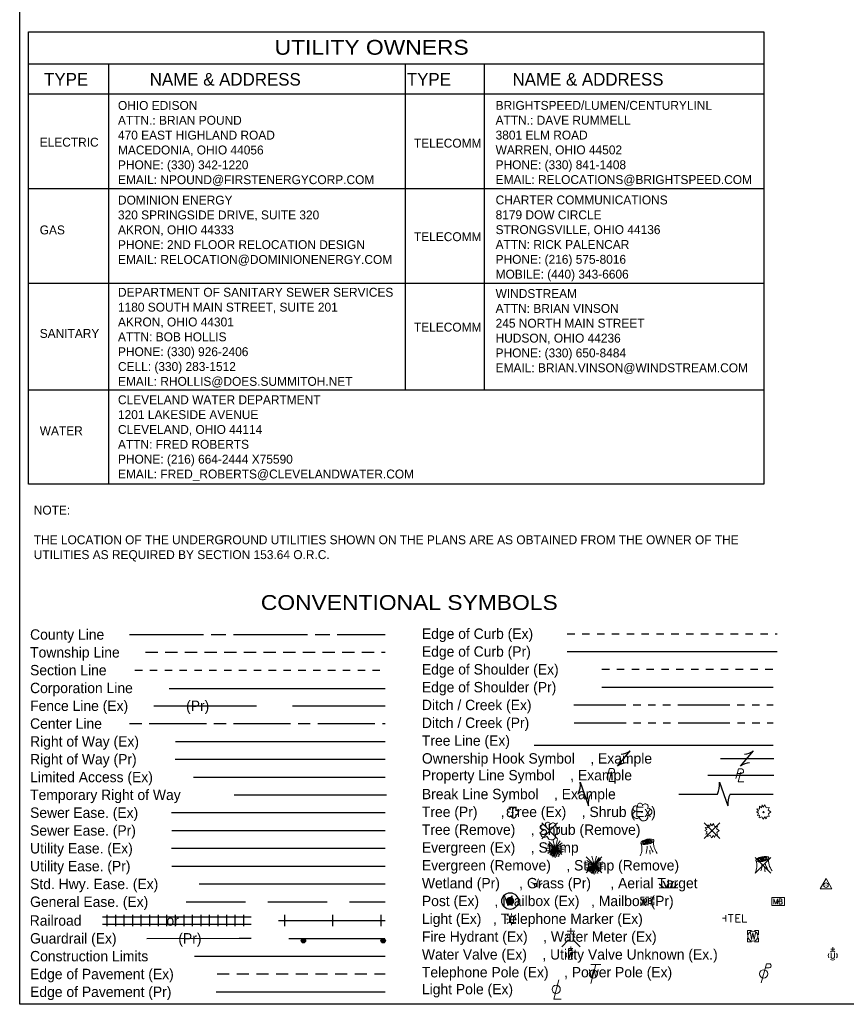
# Model space of a CAD drawing. Header units: feet. Extents: x 2097019.2 to 2097066.3, y 654112 to 654133.
# Tile 1 of 3: x 2097028.3 to 2097039.4, y 654112 to 654125.3. Entities that reach past the tile are written whole.
import ezdxf
from ezdxf.enums import TextEntityAlignment as Align

# ---------------------------------------------------------------- set-up
doc = ezdxf.new("R2010")
doc.units = ezdxf.units.FT
doc.header["$MEASUREMENT"] = 0
for name, pattern in [('CL', [2, 0.3, -0.15, 1.4, -0.15]), ('corp', [0]), ('county', [1.4, 1, -0.1, 0.2, -0.1]), ('esmtgenex', [1.1, 0.8, -0.3]), ('esmtmppr', [0]), ('grltpr', [0]), ('grrtex', [0]), ('OhDOT_USTN1', [0.055, 0.014, -0.041]), ('OhDOT_USTN2', [0.11, 0.069, -0.041]), ('OhDOT_USTN3', [0.22, 0.165, -0.055]), ('OhDOT_USTN5', [0.11, 0.055, -0.055]), ('rowpr', [0]), ('stream', [1.4, 0.7, -0.1, 0.1, -0.1, 0.1, -0.1, 0.1, -0.1])]:
    doc.linetypes.add(name, pattern=pattern)
doc.layers.add('0_View_Frame_Border', color=251, linetype='Continuous', plot=False)
for name, color, linetype in [('DR_P_Ditch', 133, 'stream'), ('DR_X_Ditch', 133, 'stream'), ('DV_X_Corp_Line', 7, 'corp'), ('DV_X_County_Line', 4, 'county'), ('DV_X_Property_Line', 7, 'Continuous'), ('DV_X_Section_VMS_Line', 6, 'OhDOT_USTN2'), ('DV_X_Township_Line', 3, 'OhDOT_USTN3'), ('GE_X_CL', 7, 'CL'), ('LT_X_Poles', 2, 'Continuous'), ('PV_P_Curb', 120, 'Continuous'), ('PV_P_EOP', 7, 'Continuous'), ('PV_P_Shoulder', 30, 'Continuous'), ('PV_X_Curb', 120, 'OhDOT_USTN1'), ('PV_X_EOP', 7, 'OhDOT_USTN3'), ('PV_X_Shoulder', 30, 'OhDOT_USTN5'), ('RD_P_Cells', 7, 'Continuous'), ('RD_P_Fence', 230, 'fencepr'), ('RD_P_GR_Lt', 95, 'grltpr'), ('RD_P_RR_1', 6, 'rr'), ('RD_P_RR_2', 6, 'rr2'), ('RD_X_Cells', 7, 'Continuous'), ('RD_X_Fence', 230, 'fenceex'), ('RD_X_GR_Rt', 95, 'grrtex'), ('RW_P_Const_Limits', 120, 'constlimit'), ('RW_P_Esmt_SW', 203, 'esmtswpr'), ('RW_P_Esmt_TMP', 203, 'esmtmppr'), ('RW_P_Esmt_U', 203, 'esmtupr'), ('RW_P_Fee_RW', 203, 'rowpr'), ('RW_X_Esmt_General', 6, 'esmtgenex'), ('RW_X_Esmt_LA', 6, 'esmtlaex'), ('RW_X_Esmt_SH', 6, 'esmtshex'), ('RW_X_Esmt_SW', 6, 'esmtswex'), ('RW_X_Esmt_U', 6, 'esmtuex'), ('RW_X_Fee_RW', 6, 'rwex'), ('SH_Data', 7, 'Continuous'), ('SH_Text', 7, 'Continuous'), ('SV_P_Aerial_Targets', 2, 'Continuous'), ('UT_X_Electric_Cells', 1, 'Continuous'), ('UT_X_Telecom_Cells', 30, 'Continuous'), ('UT_X_Unknown_Cells', 7, 'Continuous'), ('UT_X_Water_Cells', 133, 'Continuous'), ('VG_P_Cells', 3, 'Continuous'), ('VG_X_Cells', 3, 'Continuous'), ('VG_X_Tree_Line_Lt', 3, 'treelt')]:
    doc.layers.add(name, color=color, linetype=linetype)
doc.layers.add('DV_X_Property_Line (Construction)', color=7, linetype='Continuous', lineweight=0)
doc.layers.add('SH_Text (Construction)', color=7, linetype='Continuous', lineweight=13)
doc.styles.add('Font 70-Title', font='txt', dxfattribs={"width": 1.15, "height": 0.2})
doc.styles.add('Slanted-Normal', font='font31.shx')
doc.styles.get("Standard").update_dxf_attribs({"font": 'arial.ttf'})
doc.styles.add('Straight-Normal', font='font30.shx')
doc.styles.add('Straight-Sub Title', font='font30.shx', dxfattribs={"height": 0.17})
doc.styles.add('Straight_Normal', font='font30.shx', dxfattribs={"height": 0.14})
doc.linetypes.add('_ex-pr_grr', pattern='A,0.3,[133,AECCLAND,S=0.03,R=270,X=0,Y=0],0.6,[162,CVE.shx,S=0.001935,R=270,X=0,Y=-0.03],0.3', length=1.2)
doc.linetypes.add('_ex_grr', pattern='A,0,[133,AECCLAND,S=0.03,R=270,X=0,Y=0],0.2,-0.2,0.2,[133,AECCLAND,S=0.03,R=270,X=0,Y=0]', length=0.6)
doc.linetypes.add('constlimit', pattern='A,1,-0.15,[162,CVE.shx,S=0.004,R=0,X=0,Y=0],-0.15,0.5', length=1.8)
doc.linetypes.add('esmtlaex', pattern='A,0.5,-0.2,["LA",Straight-Normal,S=0.12,R=0,X=-0.1,Y=-0.07],-0.2,0.5,-0.1', length=1.5)
doc.linetypes.add('esmtshex', pattern='A,0.5,-0.2,["SH",Straight-Normal,S=0.12,R=0,X=-0.1,Y=-0.07],-0.2,0.5,-0.1', length=1.5)
doc.linetypes.add('esmtswex', pattern='A,0.5,-0.2,["SW",Straight-Normal,S=0.12,R=0,X=-0.1,Y=-0.07],-0.2,0.5,-0.1', length=1.5)
doc.linetypes.add('esmtswpr', pattern='A,1,-0.2,["SW",Slanted-Normal,S=0.14,R=0,X=-0.12,Y=-0.07],-0.2', length=1.4)
doc.linetypes.add('esmtuex', pattern='A,0.5,-0.1,["U",Straight-Normal,S=0.12,R=0,X=-0.04375,Y=-0.07],-0.1,0.5,-0.1', length=1.3)
doc.linetypes.add('esmtupr', pattern='A,1,-0.1,["U",Slanted-Normal,S=0.14,R=0,X=-0.04375,Y=-0.07],-0.1', length=1.2)
doc.linetypes.add('fenceex', pattern='A,1,-0.2,["X",Standard,S=0.1,R=0,X=-0.025,Y=-0.05],-0.2', length=1.4)
doc.linetypes.add('fencepr', pattern='A,1,-0.02,["X",Standard,S=0.1,R=0,X=-0.025,Y=-0.05],-0.02', length=1.04)
doc.linetypes.add('rr', pattern='A,1.5,-0.002,[130,ltypeshp.shx,S=0.175,R=0,X=0,Y=0],-0.002', length=1.504)
doc.linetypes.add('rr2', pattern='A,1.5,-0.002,[130,ltypeshp.shx,S=0.175,R=0,X=0,Y=0],-0.002,["::::::::",Straight-Normal,S=0.175,R=0,X=-0.04375,Y=-0.07]', length=1.504)
doc.linetypes.add('rwex', pattern='A,0.5,-0.25,["R/W",Straight-Normal,S=0.12,R=0,X=-0.16,Y=-0.07],-0.25,0.5,-0.1', length=1.6)
doc.linetypes.add('treelt', pattern='A,0,-0.13,[130,AECCLAND,S=0.13,R=0,X=0,Y=0],-0.12', length=0.25)

# ---------------------------------------------------------------- blocks, each defined once
blk = doc.blocks.new('OHK')
at = {"layer": 'SH_Text', "color": 2, "linetype": 'Continuous', "lineweight": -3}
blk.add_line((-0.1, -0.12), (0.1, 0.12), dxfattribs=at)
for centre, start, end in [((-0.058, 0.335), 273.6945, 306.337), ((0.058, -0.335), 93.6945, 126.337)]:
    blk.add_arc(centre, 0.267, start, end, dxfattribs=at)
at = {"layer": 'SH_Text (Construction)', "color": 2, "linetype": 'Continuous', "lineweight": 30}
blk.add_point((0, 0), dxfattribs=at)
blk = doc.blocks.new('PLM')
at = {"layer": 'DV_X_Property_Line', "color": 7, "linetype": 'Continuous', "lineweight": 0}
blk.add_line((-0.04, 0.031), (0.025, 0.031), dxfattribs=at)
at = {"layer": 'DV_X_Property_Line', "color": 7, "linetype": 'Continuous', "lineweight": 0, "flags": 128}
for points in [[(-0.061, -0.048), (-0.022, 0.1), (0.03, 0.1)], [(0.013, 0.048), (-0.026, -0.1), (0.061, -0.1)]]:
    blk.add_lwpolyline(points, dxfattribs=at)
at = {"layer": 'DV_X_Property_Line', "color": 7, "linetype": 'Continuous', "lineweight": 0, "extrusion": (0, 0, -1)}
blk.add_arc((-0.024, 0.066), 0.0345, 98.6719, 269.529, dxfattribs=at)
at = {"layer": 'DV_X_Property_Line (Construction)', "color": 7, "linetype": 'Continuous', "lineweight": 30}
blk.add_point((0, 0), dxfattribs=at)
blk = doc.blocks.new('MB')
at = {"layer": 'RD_X_Cells', "color": 230, "linetype": 'Continuous', "lineweight": 0}
for p, q in [((-0.026, 0.061), (0.025, 0.061)), ((-0.026, -0.061), (0.025, -0.061))]:
    blk.add_line(p, q, dxfattribs=at)
at = {"layer": 'RD_X_Cells', "color": 230, "linetype": 'Continuous', "lineweight": 0, "flags": 128}
for points in [[(-0.1, 0.013), (-0.1, 0.061), (-0.051, 0.061)], [(-0.065, -0.04), (-0.065, 0.04), (-0.036, -0.04), (-0.008, 0.04), (-0.008, -0.04)], [(0.051, 0.003), (0.054, 0.007), (0.056, 0.009), (0.057, 0.01), (0.058, 0.012), (0.059, 0.014), (0.06, 0.016), (0.061, 0.02), (0.061, 0.022), (0.061, 0.025), (0.061, 0.029), (0.059, 0.032), (0.057, 0.034), (0.054, 0.037), (0.052, 0.038), (0.05, 0.039), (0.047, 0.04), (0.016, 0.04), (0.016, -0.04), (0.051, -0.04), (0.055, -0.037), (0.059, -0.034), (0.062, -0.029), (0.064, -0.024), (0.065, -0.018), (0.065, -0.014), (0.064, -0.01), (0.061, -0.005), (0.058, -0.001), (0.051, 0.003), (0.016, 0.003)], [(0.05, 0.061), (0.1, 0.061), (0.1, 0.013)], [(-0.051, -0.061), (-0.1, -0.061), (-0.1, -0.013)], [(0.1, -0.013), (0.1, -0.061), (0.05, -0.061)]]:
    blk.add_lwpolyline(points, dxfattribs=at)
blk = doc.blocks.new('MBP')
at = {"layer": 'SH_Text', "color": 230, "linetype": 'Continuous', "lineweight": 13, "flags": 128}
blk.add_lwpolyline([(-0.1, 0.061), (0.1, 0.061), (0.1, -0.061), (-0.1, -0.061)], close=True, dxfattribs=at)
for points in [[(-0.065, -0.04), (-0.065, 0.04), (-0.036, -0.04), (-0.008, 0.04), (-0.008, -0.04)], [(0.051, 0.003), (0.054, 0.007), (0.056, 0.009), (0.057, 0.01), (0.058, 0.012), (0.059, 0.014), (0.06, 0.016), (0.061, 0.02), (0.061, 0.022), (0.061, 0.025), (0.061, 0.029), (0.059, 0.032), (0.057, 0.034), (0.054, 0.037), (0.052, 0.038), (0.05, 0.039), (0.047, 0.04), (0.016, 0.04), (0.016, -0.04), (0.051, -0.04), (0.055, -0.037), (0.059, -0.034), (0.062, -0.029), (0.064, -0.024), (0.065, -0.018), (0.065, -0.014), (0.064, -0.01), (0.061, -0.005), (0.058, -0.001), (0.051, 0.003), (0.016, 0.003)]]:
    blk.add_lwpolyline(points, dxfattribs=at)
at = {"layer": 'SH_Text (Construction)', "color": 230, "linetype": 'Continuous', "lineweight": 30}
blk.add_point((0, 0), dxfattribs=at)
blk = doc.blocks.new('BUDLIT')
at = {"layer": 'RD_X_Cells', "color": 2, "linetype": 'Continuous', "lineweight": 0}
for p, q in [((-0.052, 0), (-0.079, 0)), ((-0.048, 0.048), (-0.067, 0.067)), ((0, 0.064), (0, 0.091)), ((0.067, 0.067), (0.048, 0.048)), ((0.079, 0), (0.052, 0)), ((-0.048, -0.048), (-0.067, -0.067)), ((0, -0.064), (0, -0.091)), ((0.067, -0.067), (0.048, -0.048))]:
    blk.add_line(p, q, dxfattribs=at)
at = {"layer": 'RD_X_Cells', "color": 2, "linetype": 'Continuous', "lineweight": 0, "flags": 128}
blk.add_lwpolyline([(-0.033, -0.05), (0.033, -0.05), (0.033, 0.05), (-0.033, 0.05), (-0.033, -0.05)], close=True, dxfattribs=at)
blk = doc.blocks.new('TMRK')
at = {"layer": 'UT_X_Telecom_Cells', "color": 30, "linetype": 'Continuous', "lineweight": 0}
for p, q in [((0, 0), (-0.05, 0)), ((0, -0.05), (0, 0.05))]:
    blk.add_line(p, q, dxfattribs=at)
at = {"layer": 'UT_X_Telecom_Cells', "color": 30, "linetype": 'Continuous', "lineweight": 0, "flags": 128}
for points in [[(0.041, 0.062), (0.119, 0.062)], [(0.08, 0.062), (0.08, -0.063)], [(0.226, 0.062), (0.158, 0.062), (0.158, -0.063), (0.231, -0.063)], [(0.158, 0), (0.206, 0)], [(0.265, 0.062), (0.265, -0.063), (0.333, -0.063)]]:
    blk.add_lwpolyline(points, dxfattribs=at)
blk = doc.blocks.new('FH')
at = {"layer": 'Defpoints'}
blk.add_point((0, 0), dxfattribs=at)
at = {"layer": 'UT_X_Water_Cells', "color": 133, "linetype": 'Continuous', "lineweight": 0}
for p, q in [((0.06, 0.103), (-0.06, 0.103)), ((0, 0.06), (0, 0.146)), ((-0.042, -0.042), (-0.146, -0.146)), ((0.042, -0.042), (0.146, -0.146))]:
    blk.add_line(p, q, dxfattribs=at)
for start, end in [(140.021, 184.0629), (68.1395, 112.038), (356.0165, 39.9889), (211.8788, 255.8479), (283.8239, 329.9097)]:
    blk.add_arc((0, 0), 0.06, start, end, dxfattribs=at)
blk = doc.blocks.new('WGV')
at = {"layer": 'UT_X_Water_Cells', "color": 133, "linetype": 'Continuous', "lineweight": 0}
for p, q in [((0.032, 0.102), (-0.032, 0.102)), ((0, 0.07), (0, 0.134))]:
    blk.add_line(p, q, dxfattribs=at)
at = {"layer": 'UT_X_Water_Cells', "color": 133, "linetype": 'Continuous', "lineweight": 0, "flags": 128}
blk.add_lwpolyline([(-0.032, 0.041), (-0.016, -0.045), (0, 0.041), (0.016, -0.045), (0.032, 0.041)], dxfattribs=at)
at = {"layer": 'UT_X_Water_Cells', "color": 133, "linetype": 'Continuous', "lineweight": 0, "extrusion": (0, 0, -1)}
blk.add_arc((0, 0), 0.07, 330.0184, 29.9816, dxfattribs=at)
at = {"layer": 'UT_X_Water_Cells', "color": 133, "linetype": 'Continuous', "lineweight": 0}
for start, end in [(60.0184, 120.0157), (330.0184, 29.9816), (239.9843, 299.9816)]:
    blk.add_arc((0, 0), 0.07, start, end, dxfattribs=at)
blk = doc.blocks.new('UVALVE')
at = {"layer": 'UT_X_Unknown_Cells', "color": 2, "linetype": 'Continuous', "lineweight": 0}
for p, q in [((0.032, 0.102), (-0.032, 0.102)), ((-0.027, 0.043), (-0.027, -0.026)), ((0, 0.07), (0, 0.134)), ((0.027, 0.043), (0.027, -0.026))]:
    blk.add_line(p, q, dxfattribs=at)
at = {"layer": 'UT_X_Unknown_Cells', "color": 2, "linetype": 'Continuous', "lineweight": 0, "extrusion": (0, 0, -1)}
blk.add_arc((0, 0), 0.07, 330.0184, 29.9816, dxfattribs=at)
at = {"layer": 'UT_X_Unknown_Cells', "color": 2, "linetype": 'Continuous', "lineweight": 0}
for centre, radius, start, end in [((0, 0), 0.07, 60.0184, 120.0157), ((0, 0), 0.07, 330.0184, 29.9816), ((0, 0), 0.07, 239.9843, 299.9816), ((0, -0.013), 0.03, 205.1924, 334.8076)]:
    blk.add_arc(centre, radius, start, end, dxfattribs=at)
blk = doc.blocks.new('TELP')
at = {"layer": 'UT_X_Telecom_Cells', "color": 30, "linetype": 'Continuous', "lineweight": 0}
for p, q in [((0.12, 0.15), (-0.04, 0.15)), ((0.04, 0.15), (-0.04, -0.15))]:
    blk.add_line(p, q, dxfattribs=at)
blk.add_circle((0, 0), 0.065, dxfattribs=at)
blk = doc.blocks.new('PP')
at = {"layer": 'UT_X_Electric_Cells', "color": 1, "linetype": 'Continuous', "lineweight": 0}
for p, q in [((0.043, 0.16), (-0.037, -0.14)), ((0.043, 0.16), (0.085, 0.16)), ((0.026, 0.096), (0.085, 0.096))]:
    blk.add_line(p, q, dxfattribs=at)
blk.add_circle((0, 0), 0.065, dxfattribs=at)
at = {"layer": 'UT_X_Electric_Cells', "color": 1, "linetype": 'Continuous', "lineweight": 0, "extrusion": (0, 0, -1)}
blk.add_arc((-0.086, 0.128), 0.0319, 88.8767, 271.1233, dxfattribs=at)
blk = doc.blocks.new('LPOLE')
at = {"layer": 'LT_X_Poles', "color": 2, "linetype": 'Continuous', "lineweight": 0, "flags": 128}
blk.add_lwpolyline([(0.039, 0.148), (-0.039, -0.152), (0.079, -0.152)], dxfattribs=at)
at = {"layer": 'LT_X_Poles', "color": 2, "linetype": 'Continuous', "lineweight": 0}
blk.add_circle((0, 0), 0.065, dxfattribs=at)
blk = doc.blocks.new('FCTRL')
at = {"layer": 'SV_P_Aerial_Targets', "linetype": 'Continuous', "lineweight": 0}
h = blk.add_hatch(color=2, dxfattribs=at)
edge = h.paths.add_edge_path()
edge.add_arc((0, 0), 0.008, 0, 360)
at = {"layer": 'SV_P_Aerial_Targets', "color": 2, "linetype": 'Continuous', "lineweight": 0, "flags": 128}
blk.add_lwpolyline([(-0.09, -0.058), (0.09, -0.058), (0, 0.103), (-0.09, -0.058)], close=True, dxfattribs=at)
at = {"layer": 'SV_P_Aerial_Targets', "color": 2, "linetype": 'Continuous', "lineweight": 0}
blk.add_circle((0, 0), 0.035, dxfattribs=at)
blk = doc.blocks.new('TREE')
at = {"layer": 'VG_X_Cells', "color": 3, "linetype": 'Continuous', "lineweight": 0}
blk.add_circle((0, 0), 0.012, dxfattribs=at)
for centre, radius, start, end in [((-0.143, -0.077), 0.0987, 96.1722, 320.5737), ((-0.165, 0.093), 0.0735, 39.0625, 279.5412), ((-0.049, 0.168), 0.0658, 354.0047, 205.9741), ((0.091, 0.141), 0.0776, 323.83, 165.0376), ((0.173, 0.002), 0.0957, 259.1453, 101.4596), ((0.047, -0.13), 0.114, 184.9476, 19.4572)]:
    blk.add_arc(centre, radius, start, end, dxfattribs=at)
blk = doc.blocks.new('TREEP')
at = {"layer": 'SH_Text', "linetype": 'Continuous', "lineweight": -3}
h = blk.add_hatch(color=3, dxfattribs=at)
h.dxf.hatch_style = 2
edge = h.paths.add_edge_path()
edge.add_arc((0, 0), 0.0084, 0, 360)
at = {"layer": 'SH_Text', "color": 3, "linetype": 'Continuous', "lineweight": -3}
blk.add_circle((0, 0), 0.0084, dxfattribs=at)
at = {"layer": 'SH_Text', "color": 3, "linetype": 'Continuous', "lineweight": 30}
for centre, radius, start, end in [((-0.086, -0.046), 0.0592, 96.1722, 320.5737), ((-0.099, 0.056), 0.0441, 39.0625, 279.5412), ((-0.03, 0.101), 0.0395, 354.0047, 205.9741), ((0.055, 0.085), 0.0466, 323.83, 165.0376), ((0.104, 0.001), 0.0574, 259.1453, 101.4596), ((0.028, -0.078), 0.0685, 184.9476, 19.4572)]:
    blk.add_arc(centre, radius, start, end, dxfattribs=at)
blk = doc.blocks.new('STUMP')
at = {"layer": 'VG_X_Cells', "color": 3, "linetype": 'Continuous', "lineweight": 0, "extrusion": (0, 0, -1)}
for centre, radius, start, end in [((0.292, -0.017), 0.2, 159.0731, 208.4662), ((0.276, 0.001), 0.253, 176.4519, 199.2062)]:
    blk.add_arc(centre, radius, start, end, dxfattribs=at)
at = {"layer": 'VG_X_Cells', "color": 3, "linetype": 'Continuous', "lineweight": 0}
for centre, radius, start, end in [((0.325, 0.103), 0.316, 194.9653, 212.1216), ((0.28, 0.057), 0.215, 171.4106, 219.9194), ((0.195, -0.04), 0.182, 178.7926, 197.1224)]:
    blk.add_arc(centre, radius, start, end, dxfattribs=at)
for major_axis in [(0.0868, 0.0187), (0.0651, 0.0141), (0.0488, 0.0105), (0.0275, 0.0059), (0.0154, 0.0033)]:
    blk.add_ellipse((-0.019, 0.076), major_axis=major_axis, ratio=0.36865, dxfattribs=at)
blk = doc.blocks.new('SHRUB')
at = {"layer": 'VG_X_Cells', "color": 3, "linetype": 'Continuous', "lineweight": 0, "flags": 128}
blk.add_lwpolyline([(-0.004, 0.09), (0.026, 0.127), (0.047, 0.075), (0.101, 0.084), (0.084, 0.033), (0.132, 0.003), (0.089, -0.034), (0.101, -0.079), (0.064, -0.076), (0.047, -0.121), (0.026, -0.087), (-0.008, -0.128), (-0.029, -0.083), (-0.08, -0.105), (-0.071, -0.058), (-0.111, -0.062), (-0.088, -0.022), (-0.126, 0.006), (-0.089, 0.019), (-0.119, 0.059), (-0.073, 0.054), (-0.074, 0.106), (-0.037, 0.077), (-0.026, 0.127), (-0.004, 0.09)], dxfattribs=at)
at = {"layer": 'VG_X_Cells', "color": 3, "linetype": 'Continuous', "lineweight": 0}
blk.add_circle((0, 0), 0.0115, dxfattribs=at)
blk = doc.blocks.new('ETREE')
at = {"layer": 'VG_X_Cells', "color": 3, "linetype": 'Continuous', "lineweight": 0}
for p, q in [((-0.247, 0), (0, 0)), ((0, 0), (-0.221, 0.059)), ((0, 0), (-0.214, -0.078)), ((0, 0), (-0.199, -0.114)), ((0, 0), (-0.195, 0.115)), ((0, 0), (-0.195, -0.15)), ((0, 0), (-0.174, 0.174)), ((0, 0), (-0.147, -0.173)), ((0, 0), (-0.116, -0.201)), ((0, 0), (-0.083, -0.217)), ((0, 0), (-0.063, -0.243)), ((0, 0), (-0.062, 0.231)), ((0, 0), (-0.027, -0.23)), ((0, 0), (0.063, 0.235)), ((0, 0), (0.133, 0.194)), ((0, 0), (0.183, 0.14)), ((0, 0), (0.237, 0.08)), ((0, 0), (0.226, 0.005)), ((0, -0.262), (0, 0)), ((0, 0), (0.046, -0.232)), ((0, 0), (0.097, -0.233)), ((0, 0), (0.127, -0.19)), ((0, 0), (0.179, -0.176)), ((0, 0), (0.191, -0.128)), ((0, 0), (0.223, -0.097)), ((0, 0), (0.241, -0.048))]:
    blk.add_line(p, q, dxfattribs=at)
blk = doc.blocks.new('A$C6EE31DCF')
at = {"layer": 'SH_Text'}
for points in [[(0, 0), (0.212, 0.212)], [(0, 0.212), (0.212, 0)]]:
    blk.add_lwpolyline(points, dxfattribs=at)
blk = doc.blocks.new('SWAMPP')
at = {"layer": 'SH_Text', "color": 131, "linetype": 'Continuous', "lineweight": 13}
for points, knots in [([(-0.087, 0.067), (-0.074, 0.061), (-0.054, 0.063), (-0.046, 0.049), (-0.035, 0.032), (-0.034, 0.014), (-0.028, -0.004)], [0, 0, 0, 0, 0.444772, 0.444772, 0.444772, 1, 1, 1, 1]), ([(0, 0), (0, 0.016), (0, 0.032), (0, 0.047), (0, 0.062), (0, 0.078), (0.006, 0.092), (0.009, 0.099), (0.012, 0.106), (0.015, 0.112)], [0, 0, 0, 0, 0.412691, 0.412691, 0.412691, 0.803373, 0.803373, 0.803373, 1, 1, 1, 1]), ([(0.028, -0.007), (0.032, 0.006), (0.034, 0.019), (0.04, 0.031), (0.045, 0.043), (0.059, 0.047), (0.069, 0.055)], [0, 0, 0, 0, 0.514894, 0.514894, 0.514894, 1, 1, 1, 1])]:
    blk.add_open_spline(points, degree=3, knots=knots, dxfattribs=at)
blk = doc.blocks.new('A$C5E196982')
at = {"layer": 'VG_P_Cells'}
for p, q in [((0.059, 0.001), (0, 0.05)), ((0.001, 0), (0.251, 0.004)), ((0.1, 0.002), (0.056, 0.092)), ((0.126, 0.002), (0.124, 0.109)), ((0.152, 0.002), (0.194, 0.094)), ((0.193, 0.003), (0.25, 0.054))]:
    blk.add_line(p, q, dxfattribs=at)
blk = doc.blocks.new('A$C1A2C5A40')
at = {"layer": 'RD_X_Cells', "const_width": 0.0562}
blk.add_lwpolyline([(0.141, 0.112, 1), (0.084, 0.112, 1)], format="xyb", close=True, dxfattribs=at)
at = {"layer": 'RD_X_Cells'}
blk.add_circle((0.112, 0.112), 0.112, dxfattribs=at)
blk = doc.blocks.new('WM')
at = {"layer": 'UT_X_Water_Cells', "color": 133, "linetype": 'Continuous', "lineweight": 0, "flags": 128}
for points in [[(-0.02, 0.075), (-0.075, 0.075), (-0.075, 0.02)], [(-0.033, 0.045), (-0.017, -0.045), (0, 0.045), (0.017, -0.045), (0.033, 0.045)], [(0.075, 0.02), (0.075, 0.075), (0.02, 0.075)], [(-0.075, -0.02), (-0.075, -0.075), (-0.02, -0.075)], [(0.02, -0.075), (0.075, -0.075), (0.075, -0.02)]]:
    blk.add_lwpolyline(points, dxfattribs=at)
at = {"layer": 'UT_X_Water_Cells', "color": 133, "linetype": 'Continuous', "lineweight": 0}
blk.add_circle((0, 0), 0.0675, dxfattribs=at)

msp = doc.modelspace()

# ---------------------------------------------------------------- hatches: boundary and pattern name
at = {"layer": 'RD_P_GR_Lt'}
h = msp.add_hatch(color=256, dxfattribs=at)
h.dxf.hatch_style = 1
edge = h.paths.add_edge_path()
edge.add_arc((2097032.101, 654112.869), 0.03, 0, 360)
h = msp.add_hatch(color=256, dxfattribs=at)
h.dxf.hatch_style = 1
edge = h.paths.add_edge_path()
edge.add_arc((2097033.175, 654112.869), 0.03, 0, 360)

# ---------------------------------------------------------------- linework, layer by layer
at = {"layer": '0_View_Frame_Border', "color": 6}
msp.add_lwpolyline([(2097028.279, 654133.011), (2097058.779, 654133.011), (2097058.779, 654112.011), (2097028.279, 654112.011)], close=True, dxfattribs=at)
at = {"layer": '0_View_Frame_Border'}
for centre in [(2097032.101, 654112.869), (2097033.175, 654112.869)]:
    msp.add_circle(centre, 0.03, dxfattribs=at)
at = {"layer": 'DR_P_Ditch', "lineweight": -3}
msp.add_line((2097035.747, 654115.804, -248.103), (2097038.428, 654115.804, -248.103), dxfattribs=at)
at = {"layer": 'DR_X_Ditch', "lineweight": -3}
msp.add_line((2097035.744, 654116.044, -248.103), (2097038.428, 654116.044, -248.103), dxfattribs=at)
at = {"layer": 'DV_X_Corp_Line', "lineweight": -3, "ltscale": 0.07, "elevation": -248.103, "flags": 128}
msp.add_lwpolyline([(2097033.204, 654116.261), (2097030.294, 654116.261)], dxfattribs=at)
at = {"layer": 'DV_X_County_Line'}
msp.add_line((2097029.757, 654116.993, -248.103), (2097033.204, 654116.993, -248.103), dxfattribs=at)
at = {"layer": 'DV_X_Property_Line', "lineweight": -3}
msp.add_line((2097037.548, 654115.098, -248.103), (2097038.438, 654115.098, -248.103), dxfattribs=at)
at = {"layer": 'DV_X_Section_VMS_Line', "lineweight": -3}
msp.add_line((2097029.832, 654116.513, -248.103), (2097033.204, 654116.513, -248.103), dxfattribs=at)
at = {"layer": 'DV_X_Township_Line'}
msp.add_line((2097029.975, 654116.753, -248.103), (2097033.204, 654116.753, -248.103), dxfattribs=at)
at = {"layer": 'GE_X_CL', "lineweight": -3, "ltscale": 0.55}
msp.add_line((2097029.759, 654115.793, -248.103), (2097033.204, 654115.793, -248.103), dxfattribs=at)
at = {"layer": 'PV_P_Curb', "lineweight": -3}
msp.add_line((2097035.656, 654116.764, -248.103), (2097038.482, 654116.764, -248.103), dxfattribs=at)
at = {"layer": 'PV_P_EOP', "lineweight": -3}
msp.add_line((2097030.926, 654112.18, -248.103), (2097033.204, 654112.18, -248.103), dxfattribs=at)
at = {"layer": 'PV_P_Shoulder', "lineweight": -3}
msp.add_line((2097036.123, 654116.284, -248.103), (2097038.428, 654116.284, -248.103), dxfattribs=at)
at = {"layer": 'PV_X_Curb', "lineweight": -3}
msp.add_line((2097035.656, 654117.004, -248.103), (2097038.482, 654117.004, -248.103), dxfattribs=at)
at = {"layer": 'PV_X_EOP', "lineweight": -3}
msp.add_line((2097030.937, 654112.42, -248.103), (2097033.204, 654112.42, -248.103), dxfattribs=at)
at = {"layer": 'PV_X_Shoulder', "lineweight": -3}
msp.add_line((2097036.123, 654116.524, -248.103), (2097038.428, 654116.524, -248.103), dxfattribs=at)
at = {"layer": 'RD_P_Fence', "ltscale": 0.8}
msp.add_line((2097031.953, 654116.033, -248.103), (2097033.204, 654116.033, -248.103), dxfattribs=at)
at = {"layer": 'RD_P_GR_Lt', "linetype": '_ex-pr_grr', "lineweight": -3}
msp.add_line((2097031.904, 654112.899, -248.103), (2097033.198, 654112.9, -248.103), dxfattribs=at)
at = {"layer": 'RD_P_RR_1', "linetype": 'Continuous', "lineweight": -3, "ltscale": 0.55}
for p, q in [((2097029.394, 654113.19, -248.103), (2097031.399, 654113.19, -248.103)), ((2097029.394, 654113.09, -248.103), (2097031.399, 654113.09, -248.103))]:
    msp.add_line(p, q, dxfattribs=at)
at = {"layer": 'RD_P_RR_1', "linetype": 'Continuous', "lineweight": -3, "ltscale": 0.55, "elevation": -3534245.503, "flags": 128}
for points in [[(2097029.453, 654113.216), (2097029.453, 654113.064)], [(2097029.568, 654113.216), (2097029.568, 654113.064)], [(2097029.683, 654113.216), (2097029.683, 654113.064)], [(2097029.798, 654113.216), (2097029.798, 654113.064)], [(2097029.913, 654113.216), (2097029.913, 654113.064)], [(2097030.028, 654113.216), (2097030.028, 654113.064)], [(2097030.143, 654113.216), (2097030.143, 654113.064)], [(2097030.258, 654113.216), (2097030.258, 654113.064)], [(2097030.373, 654113.216), (2097030.373, 654113.064)], [(2097030.488, 654113.216), (2097030.488, 654113.064)], [(2097030.603, 654113.216), (2097030.603, 654113.064)], [(2097030.718, 654113.216), (2097030.718, 654113.064)], [(2097030.833, 654113.216), (2097030.833, 654113.064)], [(2097030.948, 654113.216), (2097030.948, 654113.064)], [(2097031.063, 654113.216), (2097031.063, 654113.064)], [(2097031.178, 654113.216), (2097031.178, 654113.064)], [(2097031.293, 654113.216), (2097031.293, 654113.064)]]:
    msp.add_lwpolyline(points, dxfattribs=at)
at = {"layer": 'RD_P_RR_2', "linetype": 'Continuous', "lineweight": -3, "ltscale": 0.55}
msp.add_line((2097031.765, 654113.14, -248.103), (2097033.204, 654113.14, -248.103), dxfattribs=at)
at = {"layer": 'RD_P_RR_2', "linetype": 'Continuous', "lineweight": -3, "ltscale": 0.55, "elevation": -248.103, "flags": 128}
for points in [[(2097031.844, 654113.216), (2097031.844, 654113.064)], [(2097032.494, 654113.216), (2097032.494, 654113.064)], [(2097033.144, 654113.216), (2097033.144, 654113.064)]]:
    msp.add_lwpolyline(points, dxfattribs=at)
at = {"layer": 'RD_X_Fence', "ltscale": 0.8}
msp.add_line((2097030.086, 654116.033, -248.103), (2097031.469, 654116.033, -248.103), dxfattribs=at)
at = {"layer": 'RD_X_GR_Rt', "linetype": '_ex_grr', "lineweight": -3}
for p, q in [((2097029.993, 654112.9, -248.103), (2097031.234, 654112.901, -248.103)), ((2097031.234, 654112.901, -248.103), (2097031.397, 654112.901, -248.103))]:
    msp.add_line(p, q, dxfattribs=at)
at = {"layer": 'RW_P_Const_Limits', "lineweight": -3, "ltscale": 0.55}
msp.add_line((2097030.636, 654112.66, -248.103), (2097033.204, 654112.66, -248.103), dxfattribs=at)
at = {"layer": 'RW_P_Esmt_SW', "lineweight": -3}
msp.add_line((2097030.328, 654114.353, -248.103), (2097033.204, 654114.353, -248.103), dxfattribs=at)
at = {"layer": 'RW_P_Esmt_TMP', "lineweight": -3}
msp.add_line((2097031.17, 654114.833, -248.103), (2097033.219, 654114.833, -248.103), dxfattribs=at)
at = {"layer": 'RW_P_Esmt_U', "lineweight": -3}
msp.add_line((2097030.328, 654113.873, -248.103), (2097033.204, 654113.873, -248.103), dxfattribs=at)
at = {"layer": 'RW_P_Fee_RW', "lineweight": -3}
msp.add_line((2097030.373, 654115.313, -248.103), (2097033.204, 654115.313, -248.103), dxfattribs=at)
at = {"layer": 'RW_X_Esmt_General', "lineweight": -3}
msp.add_line((2097030.521, 654113.393, -248.103), (2097033.204, 654113.393, -248.103), dxfattribs=at)
at = {"layer": 'RW_X_Esmt_LA', "lineweight": -3}
msp.add_line((2097030.622, 654115.073, -248.103), (2097033.204, 654115.073, -248.103), dxfattribs=at)
at = {"layer": 'RW_X_Esmt_SH', "lineweight": -3}
msp.add_line((2097030.697, 654113.633, -248.103), (2097033.204, 654113.633, -248.103), dxfattribs=at)
at = {"layer": 'RW_X_Esmt_SW', "lineweight": -3}
msp.add_line((2097030.322, 654114.593, -248.103), (2097033.204, 654114.593, -248.103), dxfattribs=at)
at = {"layer": 'RW_X_Esmt_U', "lineweight": -3}
msp.add_line((2097030.322, 654114.113, -248.103), (2097033.204, 654114.113, -248.103), dxfattribs=at)
at = {"layer": 'RW_X_Fee_RW', "lineweight": -3}
msp.add_line((2097030.379, 654115.553, -248.103), (2097033.204, 654115.553, -248.103), dxfattribs=at)
at = {"layer": 'SH_Data'}
for points in [[(2097028.399, 654125.112), (2097038.305, 654125.112)], [(2097028.399, 654119.019), (2097028.399, 654125.112)], [(2097038.305, 654125.112), (2097038.305, 654119.019)], [(2097028.399, 654124.68), (2097038.305, 654124.68)], [(2097029.476, 654124.68), (2097029.476, 654119.019)], [(2097033.472, 654124.68), (2097033.472, 654120.286)], [(2097034.538, 654124.68), (2097034.538, 654120.286)], [(2097028.399, 654124.276), (2097038.305, 654124.276)], [(2097028.399, 654123.002), (2097038.305, 654123.002)], [(2097028.399, 654121.724), (2097038.305, 654121.724)], [(2097038.305, 654120.286), (2097028.399, 654120.286)], [(2097038.305, 654119.019), (2097028.399, 654119.019)]]:
    msp.add_lwpolyline(points, dxfattribs=at)
at = {"layer": 'SH_Text'}
msp.add_line((2097037.72, 654115.324, -248.103), (2097038.439, 654115.324, -248.103), dxfattribs=at)
at = {"layer": 'SH_Text', "lineweight": -3}
for p, q in [((2097037.707, 654115.002, -248.103), (2097037.818, 654114.687, -248.103)), ((2097037.16, 654114.844, -248.103), (2097037.677, 654114.844, -248.103)), ((2097037.848, 654114.844, -248.103), (2097038.431, 654114.844, -248.103))]:
    msp.add_line(p, q, dxfattribs=at)
at = {"layer": 'SH_Text', "color": 7, "linetype": 'Continuous', "lineweight": -3, "elevation": -248.103}
msp.add_lwpolyline([(2097035.801, 654114.844, 0.143401), (2097035.831, 654115.002), (2097035.942, 654114.687, -0.143401), (2097035.972, 654114.844)], format="xyb", dxfattribs=at)
at = {"layer": 'SH_Text', "lineweight": -3}
for centre, start, end in [((2097037.422, 654114.974, -248.103), 332.9422, 5.5848), ((2097038.103, 654114.714, -248.103), 152.9422, 185.5848)]:
    msp.add_arc(centre, 0.286, start, end, dxfattribs=at)
at = {"layer": 'VG_X_Tree_Line_Lt', "lineweight": -3}
msp.add_line((2097035.208, 654115.504, -248.103), (2097038.428, 654115.504, -248.103), dxfattribs=at)

# ---------------------------------------------------------------- block references
at = {"layer": 'DV_X_Property_Line', "lineweight": -3, "xscale": 0.8571420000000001, "yscale": 0.8571420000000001, "zscale": 0.8571420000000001}
for p in [(2097036.242, 654115.1, -248.103), (2097037.98, 654115.096, -248.103)]:
    msp.add_blockref('PLM', p, dxfattribs=at)
at = {"layer": 'LT_X_Poles', "xscale": 0.8571420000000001, "yscale": 0.8571420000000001, "zscale": 0.8571420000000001}
msp.add_blockref('LPOLE', (2097035.506, 654112.213, -248.103), dxfattribs=at)
at = {"layer": 'RD_P_Cells', "xscale": 0.8571420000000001, "yscale": 0.8571420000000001, "zscale": 0.8571420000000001}
msp.add_blockref('MBP', (2097038.495, 654113.396, -248.103), dxfattribs=at)
at = {"layer": 'RD_X_Cells', "xscale": 0.8571420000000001, "yscale": 0.8571420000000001, "zscale": 0.8571420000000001}
for name, p in [('FCTRL', (2097039.141, 654113.616, -248.103)), ('MB', (2097036.734, 654113.402, -248.103)), ('BUDLIT', (2097034.904, 654113.157, -248.103))]:
    msp.add_blockref(name, p, dxfattribs=at)
at = {"layer": 'SH_Data'}
for name, p in [('A$C6EE31DCF', (2097035.312, 654114.242, -248.103)), ('A$C6EE31DCF', (2097037.498, 654114.244, -248.103)), ('A$C6EE31DCF', (2097035.911, 654113.784, -248.103)), ('A$C6EE31DCF', (2097038.187, 654113.779, -248.103)), ('A$C5E196982', (2097036.894, 654113.579, -248.103)), ('A$C1A2C5A40', (2097034.772, 654113.29, -248.103))]:
    msp.add_blockref(name, p, dxfattribs=at)
at = {"layer": 'SH_Text', "xscale": 0.8571420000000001, "yscale": 0.8571420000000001, "zscale": 0.8571420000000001}
for name, p in [('OHK', (2097036.417, 654115.322, -248.103)), ('OHK', (2097038.076, 654115.322, -248.103)), ('PP', (2097038.301, 654112.421, -248.103))]:
    msp.add_blockref(name, p, dxfattribs=at)
at = {"layer": 'UT_X_Telecom_Cells', "xscale": 0.8571420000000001, "yscale": 0.8571420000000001, "zscale": 0.8571420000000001}
for name, p in [('TMRK', (2097037.789, 654113.17, -248.103)), ('TELP', (2097036.006, 654112.42, -248.103))]:
    msp.add_blockref(name, p, dxfattribs=at)
at = {"layer": 'UT_X_Unknown_Cells', "xscale": 0.8571420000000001, "yscale": 0.8571420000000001, "zscale": 0.8571420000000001}
msp.add_blockref('UVALVE', (2097039.231, 654112.667, -248.103), dxfattribs=at)
at = {"layer": 'UT_X_Water_Cells', "xscale": 0.8571420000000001, "yscale": 0.8571420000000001, "zscale": 0.8571420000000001}
for name, p in [('FH', (2097035.705, 654112.91, -248.103)), ('WGV', (2097035.701, 654112.677, -248.103))]:
    msp.add_blockref(name, p, dxfattribs=at)
at = {"layer": 'UT_X_Water_Cells'}
msp.add_blockref('WM', (2097038.156, 654112.929, -248.103), dxfattribs=at)
at = {"layer": 'VG_P_Cells', "xscale": 0.5, "yscale": 0.5, "zscale": 0.5}
msp.add_blockref('TREEP', (2097034.918, 654114.595, -248.103), dxfattribs=at)
at = {"layer": 'VG_P_Cells'}
msp.add_blockref('SWAMPP', (2097035.251, 654113.588, -248.103), dxfattribs=at)
at = {"layer": 'VG_X_Cells'}
for name, p, xscale, yscale, zscale in [('TREE', (2097036.66, 654114.603, -248.103), 0.5, 0.5, 0.5), ('SHRUB', (2097038.299, 654114.601, -248.103), 0.75, 0.75, 0.75), ('TREE', (2097035.418, 654114.348, -248.103), 0.5, 0.5, 0.5), ('SHRUB', (2097037.604, 654114.35, -248.103), 0.75, 0.75, 0.75), ('ETREE', (2097035.493, 654114.116, -248.103), 0.5, 0.5, 0.5), ('ETREE', (2097036.017, 654113.89, -248.103), 0.5, 0.5, 0.5)]:
    msp.add_blockref(name, p, dxfattribs=dict(at, xscale=xscale, yscale=yscale, zscale=zscale))
for p in [(2097036.753, 654114.126, -248.103), (2097038.301, 654113.891, -248.103)]:
    msp.add_blockref('STUMP', p, dxfattribs=at)

# ---------------------------------------------------------------- texts
at = {"layer": 'SH_Text', "style": 'Font 70-Title', "width": 1.15}
for s, p in [('UTILITY OWNERS', (2097033.02, 654124.803, 395.055)), ('CONVENTIONAL SYMBOLS', (2097033.527, 654117.324, 395.055))]:
    msp.add_text(s, height=0.2, dxfattribs=at).set_placement(p, align=Align.CENTER)
at = {"layer": 'SH_Text', "style": 'Straight_Normal'}
for s, p in [('OHIO EDISON', (2097029.603, 654124.06, -248.103)), ('BRIGHTSPEED/LUMEN/CENTURYLINL', (2097034.69, 654124.061, -248.103)), ('ATTN.: BRIAN POUND', (2097029.603, 654123.86, -248.103)), ('ATTN.: DAVE RUMMELL', (2097034.69, 654123.861, -248.103)), ('470 EAST HIGHLAND ROAD', (2097029.603, 654123.66, -248.103)), ('3801 ELM ROAD', (2097034.69, 654123.661, -248.103)), ('ELECTRIC', (2097028.549, 654123.565, -248.103)), ('TELECOMM', (2097033.59, 654123.552, -248.103)), ('MACEDONIA, OHIO 44056', (2097029.603, 654123.46, -248.103)), ('WARREN, OHIO 44502', (2097034.69, 654123.461, -248.103)), ('PHONE: (330) 342-1220', (2097029.603, 654123.26, -248.103)), ('PHONE: (330) 841-1408', (2097034.69, 654123.261, -248.103)), ('EMAIL: NPOUND@FIRSTENERGYCORP.COM', (2097029.603, 654123.06, -248.103)), ('EMAIL: RELOCATIONS@BRIGHTSPEED.COM', (2097034.69, 654123.061, -248.103)), ('DOMINION ENERGY', (2097029.603, 654122.785, -248.103)), ('CHARTER COMMUNICATIONS', (2097034.69, 654122.787, -248.103)), ('320 SPRINGSIDE DRIVE, SUITE 320', (2097029.603, 654122.585, -248.103)), ('8179 DOW CIRCLE ', (2097034.69, 654122.587, -248.103)), ('GAS', (2097028.549, 654122.383, -248.103)), ('AKRON, OHIO 44333', (2097029.603, 654122.385, -248.103)), ('STRONGSVILLE, OHIO 44136', (2097034.69, 654122.387, -248.103)), ('PHONE: 2ND FLOOR RELOCATION DESIGN', (2097029.603, 654122.185, -248.103)), ('TELECOMM', (2097033.59, 654122.292, -248.103)), ('ATTN: RICK PALENCAR', (2097034.69, 654122.187, -248.103)), ('EMAIL: RELOCATION@DOMINIONENERGY.COM', (2097029.603, 654121.985, -248.103)), ('PHONE: (216) 575-8016', (2097034.69, 654121.987, -248.103)), ('MOBILE: (440) 343-6606', (2097034.69, 654121.787, -248.103)), ('DEPARTMENT OF SANITARY SEWER SERVICES', (2097029.603, 654121.543, -248.103)), ('WINDSTREAM', (2097034.69, 654121.526, -248.103)), ('1180 SOUTH MAIN STREET, SUITE 201', (2097029.603, 654121.343, -248.103)), ('ATTN: BRIAN VINSON', (2097034.69, 654121.326, -248.103)), ('AKRON, OHIO 44301', (2097029.603, 654121.143, -248.103)), ('245 NORTH MAIN STREET', (2097034.69, 654121.126, -248.103)), ('SANITARY', (2097028.549, 654120.989, -248.103)), ('TELECOMM', (2097033.59, 654121.074, -248.103)), ('ATTN: BOB HOLLIS', (2097029.603, 654120.943, -248.103)), ('HUDSON, OHIO 44236', (2097034.69, 654120.926, -248.103)), ('PHONE: (330) 926-2406', (2097029.603, 654120.743, -248.103)), ('PHONE: (330) 650-8484', (2097034.69, 654120.726, -248.103)), ('CELL: (330) 283-1512', (2097029.603, 654120.543, -248.103)), ('EMAIL: BRIAN.VINSON@WINDSTREAM.COM', (2097034.69, 654120.526, -248.103)), ('EMAIL: RHOLLIS@DOES.SUMMITOH.NET', (2097029.603, 654120.343, -248.103)), ('CLEVELAND WATER DEPARTMENT', (2097029.603, 654120.095, -248.103)), ('1201 LAKESIDE AVENUE ', (2097029.603, 654119.895, -248.103)), ('WATER', (2097028.549, 654119.678, -248.103)), ('CLEVELAND, OHIO 44114', (2097029.603, 654119.695, -248.103)), ('ATTN: FRED ROBERTS', (2097029.603, 654119.495, -248.103)), ('PHONE: (216) 664-2444 X75590', (2097029.603, 654119.295, -248.103)), ('EMAIL: FRED_ROBERTS@CLEVELANDWATER.COM', (2097029.603, 654119.095, -248.103))]:
    msp.add_text(s, height=0.12, dxfattribs=at).set_placement(p)
for s, p in [('County Line', (2097028.419, 654116.993, -248.103)), ('Edge of Curb (Ex)', (2097033.697, 654117.004, -248.103)), ('Edge of Curb (Pr)', (2097033.697, 654116.764, -248.103)), ('Township Line', (2097028.419, 654116.753, -248.103)), ('Section Line', (2097028.419, 654116.513, -248.103)), ('Edge of Shoulder (Ex)', (2097033.697, 654116.524, -248.103)), ('Corporation Line', (2097028.419, 654116.273, -248.103)), ('Edge of Shoulder (Pr)', (2097033.697, 654116.284, -248.103)), ('Fence Line (Ex)               (Pr)', (2097028.419, 654116.033, -248.103)), ('Ditch / Creek (Ex)', (2097033.697, 654116.044, -248.103)), ('Center Line', (2097028.419, 654115.793, -248.103)), ('Ditch / Creek (Pr)', (2097033.697, 654115.804, -248.103)), ('Right of Way (Ex)', (2097028.419, 654115.553, -248.103)), ('Tree Line (Ex)', (2097033.697, 654115.564, -248.103)), ('Right of Way (Pr)', (2097028.419, 654115.313, -248.103)), ('Ownership Hook Symbol    , Example', (2097033.697, 654115.324, -248.103)), ('Limited Access (Ex)', (2097028.419, 654115.073, -248.103)), ('Property Line Symbol    , Example', (2097033.697, 654115.098, -248.103)), ('Temporary Right of Way', (2097028.419, 654114.833, -248.103)), ('Break Line Symbol    , Example', (2097033.697, 654114.844, -248.103)), ('Sewer Ease. (Ex)', (2097028.419, 654114.593, -248.103)), ('Tree (Pr)      , Tree (Ex)    , Shrub (Ex)', (2097033.697, 654114.604, -248.103)), ('Sewer Ease. (Pr)', (2097028.419, 654114.353, -248.103)), ('Tree (Remove)    , Shrub (Remove)', (2097033.697, 654114.364, -248.103)), ('Utility Ease. (Ex)', (2097028.419, 654114.113, -248.103)), ('Evergreen (Ex)    , Stump ', (2097033.697, 654114.124, -248.103)), ('Utility Ease. (Pr)', (2097028.419, 654113.873, -248.103)), ('Evergreen (Remove)    , Stump (Remove)', (2097033.697, 654113.884, -248.103)), ('Std. Hwy. Ease. (Ex)', (2097028.419, 654113.633, -248.103)), ('Wetland (Pr)     , Grass (Pr)     , Aerial Target    ', (2097033.697, 654113.644, -248.103)), ('General Ease. (Ex)', (2097028.419, 654113.393, -248.103)), ('Post (Ex)    , Mailbox (Ex)   , Mailbox (Pr)', (2097033.697, 654113.404, -248.103)), ('Railroad                      or', (2097028.414, 654113.14, -248.103)), ('Light (Ex)   , Telephone Marker (Ex)     ', (2097033.697, 654113.164, -248.103)), ('Fire Hydrant (Ex)    , Water Meter (Ex)', (2097033.697, 654112.924, -248.103)), ('Guardrail (Ex)                (Pr)', (2097028.419, 654112.9, -248.103)), ('Construction Limits', (2097028.419, 654112.66, -248.103)), ('Water Valve (Ex)    , Utility Valve Unknown (Ex.)', (2097033.697, 654112.684, -248.103)), ('Edge of Pavement (Ex)', (2097028.419, 654112.42, -248.103)), ('Telephone Pole (Ex)    , Power Pole (Ex)', (2097033.697, 654112.444, -248.103)), ('Edge of Pavement (Pr)', (2097028.419, 654112.18, -248.103)), ('Light Pole (Ex)     ', (2097033.697, 654112.216, -248.103))]:
    msp.add_text(s, height=0.14, dxfattribs=at).set_placement(p, align=Align.MIDDLE_LEFT)
at = {"layer": 'SH_Text', "attachment_point": 1}
for s, insert, char_height, width, style in [('TYPE^I^I NAME & ADDRESS^I^I  TYPE^I   NAME & ADDRESS', (2097028.608, 654124.557, -248.103), 0.17, 10.96787, 'Straight-Sub Title'), ('NOTE:\\P\\PTHE LOCATION OF THE UNDERGROUND UTILITIES SHOWN ON THE PLANS ARE AS OBTAINED FROM THE OWNER OF THE UTILITIES AS REQUIRED BY SECTION 153.64 O.R.C.', (2097028.469, 654118.729, -248.103), 0.12, 9.53573, 'Straight_Normal')]:
    msp.add_mtext(s, dxfattribs=dict(at, insert=insert, char_height=char_height, width=width, style=style))

doc.saveas('drawing.dxf')
